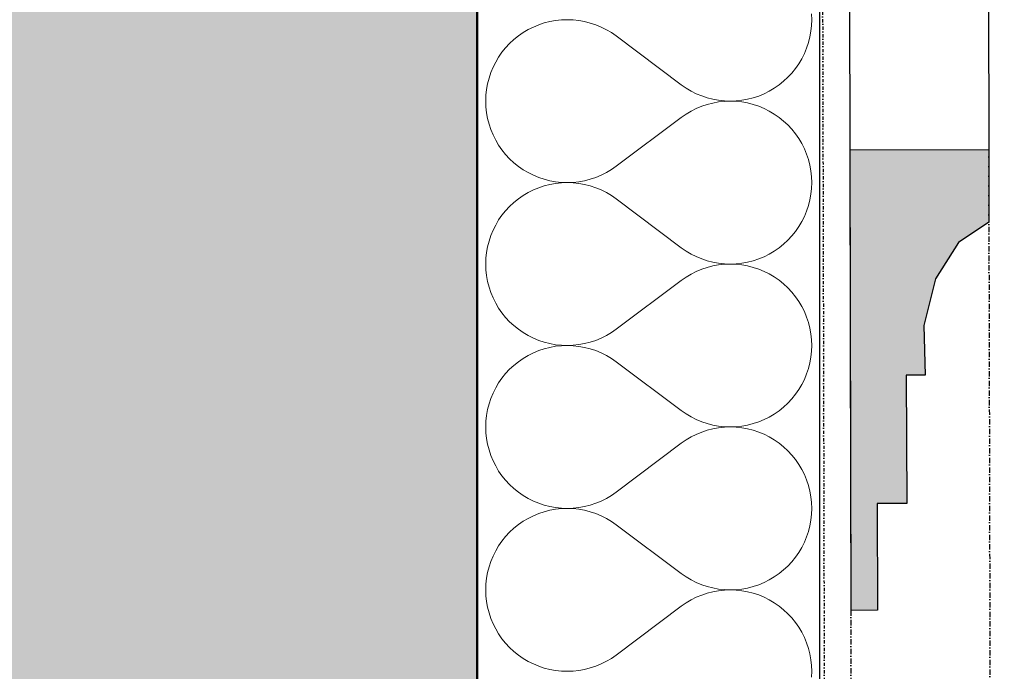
# Model space of a CAD drawing. Header units: millimetres. Extents: x -24674 to 2959, y -2716 to 20653.
# Tile 120 of 161: x -536 to -76, y 7086 to 7390. Entities that reach past the tile are written whole.
import ezdxf

# ---------------------------------------------------------------- set-up
doc = ezdxf.new("R2010")
doc.units = ezdxf.units.MM
doc.header["$MEASUREMENT"] = 0
for name, pattern in [('Wipeout_Contour', [1000, 0, -1000]), ('Čerchovaná M', [4.5, 2.5, -0.85, 0.3, -0.85]), ('Čerchovaná S', [3.5, 1.5, -0.85, 0.3, -0.85])]:
    doc.linetypes.add(name, pattern=pattern)
for name, color, linetype in [('9._POHLED ZÁPADNÍ_1_Nové_Konstrukce - krov', 7, 'Continuous'), ('9._POHLED ZÁPADNÍ_1_Nové_Konstrukce - nosné', 7, 'Continuous'), ('9._POHLED ZÁPADNÍ_1_Nové_Výplně - Povrchové', 7, 'Continuous'), ('9._POHLED ZÁPADNÍ_1_Nové_Výplně – Řezové', 7, 'Continuous'), ('9._POHLED ZÁPADNÍ_1_VÝTAH VAR 1', 7, 'Continuous')]:
    doc.layers.add(name, color=color, linetype=linetype)

# ---------------------------------------------------------------- blocks, each defined once
blk = doc.blocks.new('*X22', base_point=(-27719.5, -6043.99))
at = {"layer": '9._POHLED ZÁPADNÍ_1_Nové_Výplně – Řezové', "color": 21, "linetype": 'Continuous', "lineweight": 20, "true_color": 0xffaaaa}
for p, q in [((-256.93, 7382.86), (-226.46, 7360)), ((-256.93, 7321.9), (-226.46, 7344.76)), ((-256.93, 7306.67), (-226.46, 7283.81)), ((-256.93, 7245.71), (-226.46, 7268.57)), ((-256.93, 7230.48), (-226.46, 7207.62)), ((-256.93, 7169.52), (-226.46, 7192.38)), ((-256.93, 7154.29), (-226.46, 7131.43)), ((-256.93, 7093.33), (-226.46, 7116.19))]:
    blk.add_line(p, q, dxfattribs=at)
for centre, start, end in [((-203.6, 7390.48), 0, 126.8699), ((-279.79, 7352.38), 53.1301, 306.8699), ((-203.6, 7390.48), 233.1301, 0), ((-203.6, 7314.29), 0, 126.8699), ((-279.79, 7276.19), 53.1301, 306.8699), ((-203.6, 7314.29), 233.1301, 0), ((-203.6, 7238.1), 0, 126.8699), ((-279.79, 7200), 53.1301, 306.8699), ((-203.6, 7238.1), 233.1301, 0), ((-203.6, 7161.9), 0, 126.8699), ((-279.79, 7123.81), 53.1301, 306.8699), ((-203.6, 7161.9), 233.1301, 0), ((-203.6, 7085.71), 0, 126.8699), ((-203.6, 7085.71), 233.1301, 0)]:
    blk.add_arc(centre, 38.1, start, end, dxfattribs=at)
blk = doc.blocks.new('*X23', base_point=(-27719.5, -6043.99))
at = {"layer": '9._POHLED ZÁPADNÍ_1_Nové_Výplně – Řezové', "color": 21, "linetype": 'Continuous', "lineweight": 20, "true_color": 0xffaaaa}
for p, q in [((-279.76, 7390.48), (-282.48, 7390.38)), ((-277.05, 7390.38), (-279.76, 7390.48)), ((-165.5, 7390.48), (-165.6, 7393.19)), ((-165.6, 7387.76), (-165.5, 7390.48)), ((-295.6, 7387.04), (-298.03, 7385.82)), ((-293.08, 7388.08), (-295.6, 7387.04)), ((-290.5, 7388.94), (-293.08, 7388.08)), ((-287.87, 7389.61), (-290.5, 7388.94)), ((-285.19, 7390.09), (-287.87, 7389.61)), ((-282.48, 7390.38), (-285.19, 7390.09)), ((-274.34, 7390.08), (-277.05, 7390.38)), ((-271.66, 7389.6), (-274.34, 7390.08)), ((-269.03, 7388.92), (-271.66, 7389.6)), ((-266.45, 7388.06), (-269.03, 7388.92)), ((-263.93, 7387.02), (-266.45, 7388.06)), ((-261.5, 7385.8), (-263.93, 7387.02)), ((-165.89, 7385.05), (-165.6, 7387.76)), ((-302.61, 7382.89), (-304.73, 7381.18)), ((-300.37, 7384.44), (-302.61, 7382.89)), ((-298.03, 7385.82), (-300.37, 7384.44)), ((-259.16, 7384.41), (-261.5, 7385.8)), ((-256.93, 7382.86), (-259.16, 7384.41)), ((-256.93, 7382.86), (-226.46, 7360)), ((-167.05, 7379.74), (-166.37, 7382.38)), ((-166.37, 7382.38), (-165.89, 7385.05)), ((-308.57, 7377.34), (-310.28, 7375.22)), ((-306.72, 7379.33), (-308.57, 7377.34)), ((-304.73, 7381.18), (-306.72, 7379.33)), ((-168.95, 7374.64), (-167.91, 7377.16)), ((-167.91, 7377.16), (-167.05, 7379.74)), ((-311.83, 7372.98), (-313.22, 7370.64)), ((-310.28, 7375.22), (-311.83, 7372.98)), ((-171.56, 7369.87), (-170.17, 7372.21)), ((-170.17, 7372.21), (-168.95, 7374.64)), ((-314.44, 7368.21), (-315.48, 7365.7)), ((-313.22, 7370.64), (-314.44, 7368.21)), ((-174.81, 7365.52), (-173.11, 7367.64)), ((-173.11, 7367.64), (-171.56, 7369.87)), ((-316.34, 7363.12), (-317.01, 7360.48)), ((-315.48, 7365.7), (-316.34, 7363.12)), ((-178.66, 7361.68), (-176.67, 7363.53)), ((-176.67, 7363.53), (-174.81, 7365.52)), ((-317.01, 7360.48), (-317.5, 7357.8)), ((-226.46, 7360), (-224.22, 7358.45)), ((-224.22, 7358.45), (-221.88, 7357.06)), ((-185.36, 7357.03), (-183.02, 7358.42)), ((-183.02, 7358.42), (-180.78, 7359.97)), ((-180.78, 7359.97), (-178.66, 7361.68)), ((-317.79, 7355.1), (-317.88, 7352.38)), ((-317.5, 7357.8), (-317.79, 7355.1)), ((-221.88, 7357.06), (-219.45, 7355.84)), ((-219.45, 7355.84), (-216.94, 7354.79)), ((-216.94, 7354.79), (-214.36, 7353.93)), ((-214.36, 7353.93), (-211.72, 7353.26)), ((-195.52, 7353.25), (-192.88, 7353.92)), ((-192.88, 7353.92), (-190.3, 7354.78)), ((-190.3, 7354.78), (-187.79, 7355.82)), ((-187.79, 7355.82), (-185.36, 7357.03)), ((-317.88, 7352.38), (-317.79, 7349.66)), ((-317.79, 7349.66), (-317.5, 7346.96)), ((-216.94, 7349.97), (-219.45, 7348.93)), ((-214.36, 7350.83), (-216.94, 7349.97)), ((-211.72, 7351.5), (-214.36, 7350.83)), ((-211.72, 7353.26), (-209.05, 7352.77)), ((-209.05, 7351.99), (-211.72, 7351.5)), ((-209.05, 7352.77), (-206.34, 7352.48)), ((-206.34, 7352.28), (-209.05, 7351.99)), ((-206.34, 7352.48), (-203.62, 7352.38)), ((-203.62, 7352.38), (-206.34, 7352.28)), ((-203.62, 7352.38), (-200.9, 7352.48)), ((-200.9, 7352.29), (-203.62, 7352.38)), ((-200.9, 7352.48), (-198.2, 7352.77)), ((-198.2, 7352), (-200.9, 7352.29)), ((-198.2, 7352.77), (-195.52, 7353.25)), ((-195.52, 7351.51), (-198.2, 7352)), ((-192.88, 7350.84), (-195.52, 7351.51)), ((-190.3, 7349.99), (-192.88, 7350.84)), ((-187.79, 7348.95), (-190.3, 7349.99)), ((-317.5, 7346.96), (-317.01, 7344.28)), ((-256.93, 7321.9), (-226.46, 7344.76)), ((-224.22, 7346.32), (-226.46, 7344.76)), ((-221.88, 7347.71), (-224.22, 7346.32)), ((-219.45, 7348.93), (-221.88, 7347.71)), ((-185.36, 7347.73), (-187.79, 7348.95)), ((-183.02, 7346.34), (-185.36, 7347.73)), ((-180.78, 7344.79), (-183.02, 7346.34)), ((-178.66, 7343.08), (-180.78, 7344.79)), ((-317.01, 7344.28), (-316.34, 7341.64)), ((-316.34, 7341.64), (-315.48, 7339.06)), ((-176.67, 7341.23), (-178.66, 7343.08)), ((-174.81, 7339.24), (-176.67, 7341.23)), ((-315.48, 7339.06), (-314.44, 7336.55)), ((-314.44, 7336.55), (-313.22, 7334.12)), ((-173.11, 7337.12), (-174.81, 7339.24)), ((-171.56, 7334.89), (-173.11, 7337.12)), ((-313.22, 7334.12), (-311.83, 7331.78)), ((-311.83, 7331.78), (-310.28, 7329.54)), ((-170.17, 7332.55), (-171.56, 7334.89)), ((-168.95, 7330.12), (-170.17, 7332.55)), ((-310.28, 7329.54), (-308.57, 7327.43)), ((-308.57, 7327.43), (-306.72, 7325.43)), ((-167.91, 7327.6), (-168.95, 7330.12)), ((-167.05, 7325.02), (-167.91, 7327.6)), ((-306.72, 7325.43), (-304.73, 7323.58)), ((-304.73, 7323.58), (-302.61, 7321.88)), ((-302.61, 7321.88), (-300.37, 7320.32)), ((-259.16, 7320.35), (-256.93, 7321.9)), ((-166.37, 7322.39), (-167.05, 7325.02)), ((-165.89, 7319.71), (-166.37, 7322.39)), ((-300.37, 7320.32), (-298.03, 7318.94)), ((-298.03, 7318.94), (-295.6, 7317.72)), ((-295.6, 7317.72), (-293.08, 7316.68)), ((-266.45, 7316.7), (-263.93, 7317.74)), ((-263.93, 7317.74), (-261.5, 7318.96)), ((-261.5, 7318.96), (-259.16, 7320.35)), ((-165.6, 7317), (-165.89, 7319.71)), ((-165.5, 7314.29), (-165.6, 7317)), ((-293.08, 7316.68), (-290.5, 7315.82)), ((-290.5, 7312.75), (-293.08, 7311.89)), ((-290.5, 7315.82), (-287.87, 7315.15)), ((-287.87, 7313.42), (-290.5, 7312.75)), ((-287.87, 7315.15), (-285.19, 7314.67)), ((-285.19, 7313.9), (-287.87, 7313.42)), ((-285.19, 7314.67), (-282.48, 7314.38)), ((-282.48, 7314.19), (-285.19, 7313.9)), ((-282.48, 7314.38), (-279.76, 7314.29)), ((-279.76, 7314.29), (-282.48, 7314.19)), ((-279.76, 7314.29), (-277.05, 7314.38)), ((-277.05, 7314.19), (-279.76, 7314.29)), ((-277.05, 7314.38), (-274.34, 7314.68)), ((-274.34, 7313.89), (-277.05, 7314.19)), ((-274.34, 7314.68), (-271.66, 7315.16)), ((-271.66, 7313.41), (-274.34, 7313.89)), ((-271.66, 7315.16), (-269.03, 7315.84)), ((-269.03, 7312.73), (-271.66, 7313.41)), ((-269.03, 7315.84), (-266.45, 7316.7)), ((-266.45, 7311.87), (-269.03, 7312.73)), ((-165.6, 7311.57), (-165.5, 7314.29)), ((-300.37, 7308.25), (-302.61, 7306.7)), ((-298.03, 7309.63), (-300.37, 7308.25)), ((-295.6, 7310.85), (-298.03, 7309.63)), ((-293.08, 7311.89), (-295.6, 7310.85)), ((-263.93, 7310.83), (-266.45, 7311.87)), ((-261.5, 7309.61), (-263.93, 7310.83)), ((-259.16, 7308.22), (-261.5, 7309.61)), ((-256.93, 7306.67), (-259.16, 7308.22)), ((-166.37, 7306.18), (-165.89, 7308.86)), ((-165.89, 7308.86), (-165.6, 7311.57)), ((-306.72, 7303.14), (-308.57, 7301.15)), ((-304.73, 7304.99), (-306.72, 7303.14)), ((-302.61, 7306.7), (-304.73, 7304.99)), ((-256.93, 7306.67), (-226.46, 7283.81)), ((-167.91, 7300.97), (-167.05, 7303.55)), ((-167.05, 7303.55), (-166.37, 7306.18)), ((-310.28, 7299.03), (-311.83, 7296.79)), ((-308.57, 7301.15), (-310.28, 7299.03)), ((-170.17, 7296.02), (-168.95, 7298.45)), ((-168.95, 7298.45), (-167.91, 7300.97)), ((-313.22, 7294.45), (-314.44, 7292.02)), ((-311.83, 7296.79), (-313.22, 7294.45)), ((-171.56, 7293.68), (-170.17, 7296.02)), ((-315.48, 7289.51), (-316.34, 7286.93)), ((-314.44, 7292.02), (-315.48, 7289.51)), ((-176.67, 7287.34), (-174.81, 7289.33)), ((-174.81, 7289.33), (-173.11, 7291.45)), ((-173.11, 7291.45), (-171.56, 7293.68)), ((-316.34, 7286.93), (-317.01, 7284.29)), ((-180.78, 7283.78), (-178.66, 7285.49)), ((-178.66, 7285.49), (-176.67, 7287.34)), ((-317.5, 7281.61), (-317.79, 7278.91)), ((-317.01, 7284.29), (-317.5, 7281.61)), ((-226.46, 7283.81), (-224.22, 7282.26)), ((-224.22, 7282.26), (-221.88, 7280.87)), ((-221.88, 7280.87), (-219.45, 7279.65)), ((-187.79, 7279.63), (-185.36, 7280.84)), ((-185.36, 7280.84), (-183.02, 7282.23)), ((-183.02, 7282.23), (-180.78, 7283.78)), ((-317.79, 7278.91), (-317.88, 7276.19)), ((-317.88, 7276.19), (-317.79, 7273.47)), ((-219.45, 7279.65), (-216.94, 7278.6)), ((-216.94, 7278.6), (-214.36, 7277.74)), ((-214.36, 7277.74), (-211.72, 7277.07)), ((-211.72, 7277.07), (-209.05, 7276.58)), ((-209.05, 7275.8), (-211.72, 7275.31)), ((-209.05, 7276.58), (-206.34, 7276.29)), ((-206.34, 7276.09), (-209.05, 7275.8)), ((-206.34, 7276.29), (-203.62, 7276.19)), ((-203.62, 7276.19), (-206.34, 7276.09)), ((-203.62, 7276.19), (-200.9, 7276.29)), ((-200.9, 7276.1), (-203.62, 7276.19)), ((-200.9, 7276.29), (-198.2, 7276.58)), ((-198.2, 7275.81), (-200.9, 7276.1)), ((-198.2, 7276.58), (-195.52, 7277.06)), ((-195.52, 7275.32), (-198.2, 7275.81)), ((-195.52, 7277.06), (-192.88, 7277.73)), ((-192.88, 7277.73), (-190.3, 7278.59)), ((-190.3, 7278.59), (-187.79, 7279.63)), ((-317.79, 7273.47), (-317.5, 7270.77)), ((-221.88, 7271.52), (-224.22, 7270.12)), ((-219.45, 7272.73), (-221.88, 7271.52)), ((-216.94, 7273.78), (-219.45, 7272.73)), ((-214.36, 7274.64), (-216.94, 7273.78)), ((-211.72, 7275.31), (-214.36, 7274.64)), ((-192.88, 7274.65), (-195.52, 7275.32)), ((-190.3, 7273.8), (-192.88, 7274.65)), ((-187.79, 7272.76), (-190.3, 7273.8)), ((-185.36, 7271.54), (-187.79, 7272.76)), ((-183.02, 7270.15), (-185.36, 7271.54)), ((-317.5, 7270.77), (-317.01, 7268.09)), ((-317.01, 7268.09), (-316.34, 7265.45)), ((-256.93, 7245.71), (-226.46, 7268.57)), ((-224.22, 7270.12), (-226.46, 7268.57)), ((-180.78, 7268.6), (-183.02, 7270.15)), ((-178.66, 7266.89), (-180.78, 7268.6)), ((-176.67, 7265.04), (-178.66, 7266.89)), ((-316.34, 7265.45), (-315.48, 7262.87)), ((-315.48, 7262.87), (-314.44, 7260.36)), ((-174.81, 7263.05), (-176.67, 7265.04)), ((-173.11, 7260.93), (-174.81, 7263.05)), ((-314.44, 7260.36), (-313.22, 7257.93)), ((-313.22, 7257.93), (-311.83, 7255.59)), ((-171.56, 7258.7), (-173.11, 7260.93)), ((-170.17, 7256.36), (-171.56, 7258.7)), ((-311.83, 7255.59), (-310.28, 7253.35)), ((-310.28, 7253.35), (-308.57, 7251.24)), ((-168.95, 7253.93), (-170.17, 7256.36)), ((-167.91, 7251.41), (-168.95, 7253.93)), ((-308.57, 7251.24), (-306.72, 7249.24)), ((-306.72, 7249.24), (-304.73, 7247.39)), ((-167.05, 7248.83), (-167.91, 7251.41)), ((-166.37, 7246.2), (-167.05, 7248.83)), ((-304.73, 7247.39), (-302.61, 7245.69)), ((-302.61, 7245.69), (-300.37, 7244.13)), ((-300.37, 7244.13), (-298.03, 7242.75)), ((-261.5, 7242.77), (-259.16, 7244.16)), ((-259.16, 7244.16), (-256.93, 7245.71)), ((-165.89, 7243.52), (-166.37, 7246.2)), ((-165.6, 7240.81), (-165.89, 7243.52)), ((-298.03, 7242.75), (-295.6, 7241.53)), ((-295.6, 7241.53), (-293.08, 7240.49)), ((-293.08, 7240.49), (-290.5, 7239.63)), ((-290.5, 7239.63), (-287.87, 7238.96)), ((-287.87, 7238.96), (-285.19, 7238.48)), ((-274.34, 7238.49), (-271.66, 7238.97)), ((-271.66, 7238.97), (-269.03, 7239.65)), ((-269.03, 7239.65), (-266.45, 7240.51)), ((-266.45, 7240.51), (-263.93, 7241.55)), ((-263.93, 7241.55), (-261.5, 7242.77)), ((-165.5, 7238.1), (-165.6, 7240.81)), ((-295.6, 7234.66), (-298.03, 7233.44)), ((-293.08, 7235.7), (-295.6, 7234.66)), ((-290.5, 7236.56), (-293.08, 7235.7)), ((-287.87, 7237.23), (-290.5, 7236.56)), ((-285.19, 7237.71), (-287.87, 7237.23)), ((-285.19, 7238.48), (-282.48, 7238.19)), ((-282.48, 7238), (-285.19, 7237.71)), ((-282.48, 7238.19), (-279.76, 7238.1)), ((-279.76, 7238.1), (-282.48, 7238)), ((-279.76, 7238.1), (-277.05, 7238.19)), ((-277.05, 7238), (-279.76, 7238.1)), ((-277.05, 7238.19), (-274.34, 7238.49)), ((-274.34, 7237.7), (-277.05, 7238)), ((-271.66, 7237.22), (-274.34, 7237.7)), ((-269.03, 7236.54), (-271.66, 7237.22)), ((-266.45, 7235.68), (-269.03, 7236.54)), ((-263.93, 7234.64), (-266.45, 7235.68)), ((-261.5, 7233.42), (-263.93, 7234.64)), ((-165.89, 7232.67), (-165.6, 7235.38)), ((-165.6, 7235.38), (-165.5, 7238.1)), ((-302.61, 7230.51), (-304.73, 7228.8)), ((-300.37, 7232.06), (-302.61, 7230.51)), ((-298.03, 7233.44), (-300.37, 7232.06)), ((-259.16, 7232.03), (-261.5, 7233.42)), ((-256.93, 7230.48), (-259.16, 7232.03)), ((-256.93, 7230.48), (-226.46, 7207.62)), ((-167.05, 7227.36), (-166.37, 7229.99)), ((-166.37, 7229.99), (-165.89, 7232.67)), ((-308.57, 7224.96), (-310.28, 7222.84)), ((-306.72, 7226.95), (-308.57, 7224.96)), ((-304.73, 7228.8), (-306.72, 7226.95)), ((-168.95, 7222.26), (-167.91, 7224.78)), ((-167.91, 7224.78), (-167.05, 7227.36)), ((-311.83, 7220.6), (-313.22, 7218.26)), ((-310.28, 7222.84), (-311.83, 7220.6)), ((-170.17, 7219.83), (-168.95, 7222.26)), ((-314.44, 7215.83), (-315.48, 7213.32)), ((-313.22, 7218.26), (-314.44, 7215.83)), ((-173.11, 7215.26), (-171.56, 7217.49)), ((-171.56, 7217.49), (-170.17, 7219.83)), ((-315.48, 7213.32), (-316.34, 7210.74)), ((-178.66, 7209.3), (-176.67, 7211.15)), ((-176.67, 7211.15), (-174.81, 7213.14)), ((-174.81, 7213.14), (-173.11, 7215.26)), ((-317.01, 7208.1), (-317.5, 7205.42)), ((-316.34, 7210.74), (-317.01, 7208.1)), ((-226.46, 7207.62), (-224.22, 7206.07)), ((-183.02, 7206.04), (-180.78, 7207.59)), ((-180.78, 7207.59), (-178.66, 7209.3)), ((-317.79, 7202.72), (-317.88, 7200)), ((-317.5, 7205.42), (-317.79, 7202.72)), ((-224.22, 7206.07), (-221.88, 7204.68)), ((-221.88, 7204.68), (-219.45, 7203.46)), ((-219.45, 7203.46), (-216.94, 7202.41)), ((-216.94, 7202.41), (-214.36, 7201.55)), ((-192.88, 7201.54), (-190.3, 7202.4)), ((-190.3, 7202.4), (-187.79, 7203.44)), ((-187.79, 7203.44), (-185.36, 7204.65)), ((-185.36, 7204.65), (-183.02, 7206.04)), ((-317.88, 7200), (-317.79, 7197.28)), ((-317.79, 7197.28), (-317.5, 7194.58)), ((-216.94, 7197.59), (-219.45, 7196.54)), ((-214.36, 7198.45), (-216.94, 7197.59)), ((-214.36, 7201.55), (-211.72, 7200.88)), ((-211.72, 7199.12), (-214.36, 7198.45)), ((-211.72, 7200.88), (-209.05, 7200.39)), ((-209.05, 7199.61), (-211.72, 7199.12)), ((-209.05, 7200.39), (-206.34, 7200.1)), ((-206.34, 7199.9), (-209.05, 7199.61)), ((-206.34, 7200.1), (-203.62, 7200)), ((-203.62, 7200), (-206.34, 7199.9)), ((-203.62, 7200), (-200.9, 7200.1)), ((-200.9, 7199.9), (-203.62, 7200)), ((-200.9, 7200.1), (-198.2, 7200.38)), ((-198.2, 7199.62), (-200.9, 7199.9)), ((-198.2, 7200.38), (-195.52, 7200.87)), ((-195.52, 7199.13), (-198.2, 7199.62)), ((-195.52, 7200.87), (-192.88, 7201.54)), ((-192.88, 7198.46), (-195.52, 7199.13)), ((-190.3, 7197.6), (-192.88, 7198.46)), ((-187.79, 7196.56), (-190.3, 7197.6)), ((-317.5, 7194.58), (-317.01, 7191.9)), ((-224.22, 7193.93), (-226.46, 7192.38)), ((-221.88, 7195.32), (-224.22, 7193.93)), ((-219.45, 7196.54), (-221.88, 7195.32)), ((-185.36, 7195.35), (-187.79, 7196.56)), ((-183.02, 7193.96), (-185.36, 7195.35)), ((-180.78, 7192.41), (-183.02, 7193.96)), ((-317.01, 7191.9), (-316.34, 7189.26)), ((-316.34, 7189.26), (-315.48, 7186.68)), ((-256.93, 7169.52), (-226.46, 7192.38)), ((-178.66, 7190.7), (-180.78, 7192.41)), ((-176.67, 7188.85), (-178.66, 7190.7)), ((-174.81, 7186.86), (-176.67, 7188.85)), ((-315.48, 7186.68), (-314.44, 7184.17)), ((-314.44, 7184.17), (-313.22, 7181.74)), ((-173.11, 7184.74), (-174.81, 7186.86)), ((-171.56, 7182.51), (-173.11, 7184.74)), ((-313.22, 7181.74), (-311.83, 7179.4)), ((-311.83, 7179.4), (-310.28, 7177.16)), ((-170.17, 7180.17), (-171.56, 7182.51)), ((-168.95, 7177.74), (-170.17, 7180.17)), ((-310.28, 7177.16), (-308.57, 7175.04)), ((-308.57, 7175.04), (-306.72, 7173.05)), ((-167.91, 7175.22), (-168.95, 7177.74)), ((-167.05, 7172.64), (-167.91, 7175.22)), ((-306.72, 7173.05), (-304.73, 7171.2)), ((-304.73, 7171.2), (-302.61, 7169.49)), ((-166.37, 7170.01), (-167.05, 7172.64)), ((-165.89, 7167.33), (-166.37, 7170.01)), ((-302.61, 7169.49), (-300.37, 7167.94)), ((-300.37, 7167.94), (-298.03, 7166.56)), ((-298.03, 7166.56), (-295.6, 7165.34)), ((-295.6, 7165.34), (-293.08, 7164.3)), ((-266.45, 7164.32), (-263.93, 7165.36)), ((-263.93, 7165.36), (-261.5, 7166.58)), ((-261.5, 7166.58), (-259.16, 7167.97)), ((-259.16, 7167.97), (-256.93, 7169.52)), ((-165.6, 7164.62), (-165.89, 7167.33)), ((-293.08, 7164.3), (-290.5, 7163.44)), ((-290.5, 7160.37), (-293.08, 7159.51)), ((-290.5, 7163.44), (-287.87, 7162.77)), ((-287.87, 7161.04), (-290.5, 7160.37)), ((-287.87, 7162.77), (-285.19, 7162.29)), ((-285.19, 7161.52), (-287.87, 7161.04)), ((-285.19, 7162.29), (-282.48, 7162)), ((-282.48, 7161.81), (-285.19, 7161.52)), ((-282.48, 7162), (-279.76, 7161.9)), ((-279.76, 7161.9), (-282.48, 7161.81)), ((-279.76, 7161.9), (-277.05, 7162)), ((-277.05, 7161.81), (-279.76, 7161.9)), ((-277.05, 7162), (-274.34, 7162.3)), ((-274.34, 7161.51), (-277.05, 7161.81)), ((-274.34, 7162.3), (-271.66, 7162.78)), ((-271.66, 7161.03), (-274.34, 7161.51)), ((-271.66, 7162.78), (-269.03, 7163.46)), ((-269.03, 7160.35), (-271.66, 7161.03)), ((-269.03, 7163.46), (-266.45, 7164.32)), ((-266.45, 7159.49), (-269.03, 7160.35)), ((-165.5, 7161.9), (-165.6, 7164.62)), ((-165.6, 7159.19), (-165.5, 7161.9)), ((-300.37, 7155.87), (-302.61, 7154.31)), ((-298.03, 7157.25), (-300.37, 7155.87)), ((-295.6, 7158.47), (-298.03, 7157.25)), ((-293.08, 7159.51), (-295.6, 7158.47)), ((-263.93, 7158.45), (-266.45, 7159.49)), ((-261.5, 7157.23), (-263.93, 7158.45)), ((-259.16, 7155.84), (-261.5, 7157.23)), ((-256.93, 7154.29), (-259.16, 7155.84)), ((-166.37, 7153.8), (-165.89, 7156.48)), ((-165.89, 7156.48), (-165.6, 7159.19)), ((-304.73, 7152.61), (-306.72, 7150.76)), ((-302.61, 7154.31), (-304.73, 7152.61)), ((-256.93, 7154.29), (-226.46, 7131.43)), ((-167.91, 7148.59), (-167.05, 7151.17)), ((-167.05, 7151.17), (-166.37, 7153.8)), ((-310.28, 7146.65), (-311.83, 7144.41)), ((-308.57, 7148.76), (-310.28, 7146.65)), ((-306.72, 7150.76), (-308.57, 7148.76)), ((-168.95, 7146.07), (-167.91, 7148.59)), ((-313.22, 7142.07), (-314.44, 7139.64)), ((-311.83, 7144.41), (-313.22, 7142.07)), ((-171.56, 7141.3), (-170.17, 7143.64)), ((-170.17, 7143.64), (-168.95, 7146.07)), ((-314.44, 7139.64), (-315.48, 7137.13)), ((-174.81, 7136.95), (-173.11, 7139.07)), ((-173.11, 7139.07), (-171.56, 7141.3)), ((-316.34, 7134.55), (-317.01, 7131.91)), ((-315.48, 7137.13), (-316.34, 7134.55)), ((-180.78, 7131.4), (-178.66, 7133.11)), ((-178.66, 7133.11), (-176.67, 7134.96)), ((-176.67, 7134.96), (-174.81, 7136.95)), ((-317.5, 7129.23), (-317.79, 7126.53)), ((-317.01, 7131.91), (-317.5, 7129.23)), ((-226.46, 7131.43), (-224.22, 7129.88)), ((-224.22, 7129.88), (-221.88, 7128.48)), ((-221.88, 7128.48), (-219.45, 7127.27)), ((-187.79, 7127.24), (-185.36, 7128.46)), ((-185.36, 7128.46), (-183.02, 7129.85)), ((-183.02, 7129.85), (-180.78, 7131.4)), ((-317.79, 7126.53), (-317.88, 7123.81)), ((-317.88, 7123.81), (-317.79, 7121.09)), ((-219.45, 7127.27), (-216.94, 7126.22)), ((-216.94, 7126.22), (-214.36, 7125.36)), ((-214.36, 7125.36), (-211.72, 7124.69)), ((-211.72, 7124.69), (-209.05, 7124.2)), ((-209.05, 7124.2), (-206.34, 7123.91)), ((-206.34, 7123.71), (-209.05, 7123.42)), ((-206.34, 7123.91), (-203.62, 7123.81)), ((-203.62, 7123.81), (-206.34, 7123.71)), ((-203.62, 7123.81), (-200.9, 7123.9)), ((-200.9, 7123.71), (-203.62, 7123.81)), ((-200.9, 7123.9), (-198.2, 7124.19)), ((-198.2, 7123.42), (-200.9, 7123.71)), ((-198.2, 7124.19), (-195.52, 7124.68)), ((-195.52, 7124.68), (-192.88, 7125.35)), ((-192.88, 7125.35), (-190.3, 7126.2)), ((-190.3, 7126.2), (-187.79, 7127.24)), ((-317.79, 7121.09), (-317.5, 7118.39)), ((-221.88, 7119.13), (-224.22, 7117.74)), ((-219.45, 7120.35), (-221.88, 7119.13)), ((-216.94, 7121.4), (-219.45, 7120.35)), ((-214.36, 7122.26), (-216.94, 7121.4)), ((-211.72, 7122.93), (-214.36, 7122.26)), ((-209.05, 7123.42), (-211.72, 7122.93)), ((-195.52, 7122.94), (-198.2, 7123.42)), ((-192.88, 7122.27), (-195.52, 7122.94)), ((-190.3, 7121.41), (-192.88, 7122.27)), ((-187.79, 7120.37), (-190.3, 7121.41)), ((-185.36, 7119.16), (-187.79, 7120.37)), ((-183.02, 7117.77), (-185.36, 7119.16)), ((-317.5, 7118.39), (-317.01, 7115.71)), ((-317.01, 7115.71), (-316.34, 7113.07)), ((-256.93, 7093.33), (-226.46, 7116.19)), ((-224.22, 7117.74), (-226.46, 7116.19)), ((-180.78, 7116.22), (-183.02, 7117.77)), ((-178.66, 7114.51), (-180.78, 7116.22)), ((-176.67, 7112.66), (-178.66, 7114.51)), ((-316.34, 7113.07), (-315.48, 7110.49)), ((-315.48, 7110.49), (-314.44, 7107.98)), ((-174.81, 7110.67), (-176.67, 7112.66)), ((-173.11, 7108.55), (-174.81, 7110.67)), ((-314.44, 7107.98), (-313.22, 7105.55)), ((-313.22, 7105.55), (-311.83, 7103.21)), ((-171.56, 7106.32), (-173.11, 7108.55)), ((-170.17, 7103.98), (-171.56, 7106.32)), ((-311.83, 7103.21), (-310.28, 7100.97)), ((-310.28, 7100.97), (-308.57, 7098.85)), ((-168.95, 7101.55), (-170.17, 7103.98)), ((-167.91, 7099.03), (-168.95, 7101.55)), ((-308.57, 7098.85), (-306.72, 7096.86)), ((-306.72, 7096.86), (-304.73, 7095.01)), ((-167.05, 7096.45), (-167.91, 7099.03)), ((-166.37, 7093.82), (-167.05, 7096.45)), ((-304.73, 7095.01), (-302.61, 7093.3)), ((-302.61, 7093.3), (-300.37, 7091.75)), ((-300.37, 7091.75), (-298.03, 7090.37)), ((-261.5, 7090.39), (-259.16, 7091.78)), ((-259.16, 7091.78), (-256.93, 7093.33)), ((-165.89, 7091.14), (-166.37, 7093.82)), ((-298.03, 7090.37), (-295.6, 7089.15)), ((-295.6, 7089.15), (-293.08, 7088.11)), ((-293.08, 7088.11), (-290.5, 7087.25)), ((-290.5, 7087.25), (-287.87, 7086.58)), ((-271.66, 7086.59), (-269.03, 7087.27)), ((-269.03, 7087.27), (-266.45, 7088.13)), ((-266.45, 7088.13), (-263.93, 7089.17)), ((-263.93, 7089.17), (-261.5, 7090.39)), ((-165.6, 7088.43), (-165.89, 7091.14)), ((-165.5, 7085.71), (-165.6, 7088.43)), ((-287.87, 7086.58), (-285.19, 7086.1)), ((-285.19, 7086.1), (-282.48, 7085.81)), ((-282.48, 7085.81), (-279.76, 7085.71)), ((-279.76, 7085.71), (-277.05, 7085.81)), ((-277.05, 7085.81), (-274.34, 7086.11)), ((-274.34, 7086.11), (-271.66, 7086.59)), ((-165.6, 7083), (-165.5, 7085.71))]:
    blk.add_line(p, q, dxfattribs=at)

msp = doc.modelspace()

# ---------------------------------------------------------------- hatches: boundary and pattern name
at = {"layer": '9._POHLED ZÁPADNÍ_1_Nové_Výplně – Řezové', "linetype": 'Continuous', "lineweight": 0, "true_color": 0xf2b2b2}
msp.add_hatch(color=9, dxfattribs=at).paths.add_polyline_path([(-147.24, 7114.22), (-134.75, 7114.25), (-134.87, 7164.14), (-121.06, 7164.25), (-121.35, 7224.15), (-112.52, 7224.17), (-113.07, 7247.44), (-107.61, 7269.23), (-96.99, 7286.21), (-82.81, 7295.81), (-82.8, 7329.61), (-147.76, 7329.45), (-147.54, 7240.23)])

# ---------------------------------------------------------------- linework, layer by layer
at = {"layer": '9._POHLED ZÁPADNÍ_1_Nové_Konstrukce - krov', "color": 1, "linetype": 'Continuous', "lineweight": 25}
for p, q in [((-149.11, 7898.24), (-147.24, 7114.22)), ((-84.15, 7898.39), (-82.8, 7329.61)), ((-82.8, 7329.61), (-147.76, 7329.45)), ((-82.8, 7329.61), (-82.81, 7295.81)), ((-112.52, 7224.17), (-121.35, 7224.15)), ((-121.35, 7224.15), (-121.06, 7164.25)), ((-121.06, 7164.25), (-134.87, 7164.14)), ((-134.87, 7164.14), (-134.75, 7114.25)), ((-134.75, 7114.25), (-147.24, 7114.22))]:
    msp.add_line(p, q, dxfattribs=at)
at = {"layer": '9._POHLED ZÁPADNÍ_1_Nové_Konstrukce - krov', "color": 1, "linetype": 'Čerchovaná M', "lineweight": 25}
for p, q in [((-82.8, 7329.61), (-75.51, 4256.99)), ((-147.24, 7114.22), (-140.46, 4256.84))]:
    msp.add_line(p, q, dxfattribs=at)
at = {"layer": '9._POHLED ZÁPADNÍ_1_Nové_Konstrukce - krov', "color": 1, "linetype": 'Continuous', "lineweight": 25, "flags": 128}
for points in [[(-147.76, 7329.45), (-147.54, 7240.23), (-147.24, 7114.22)], [(-82.81, 7295.81), (-96.99, 7286.21), (-107.61, 7269.23), (-113.07, 7247.44), (-112.52, 7224.17)]]:
    msp.add_lwpolyline(points, dxfattribs=at)

# ---------------------------------------------------------------- wipeouts: each hides what was drawn before it
at = {"color": 254, "linetype": 'Wipeout_Contour', "lineweight": 0, "ltscale": 36793.983046}
msp.add_wipeout([(-161.69, 351.47), (-161.69, 17956.84), (-321.69, 17969.56), (-321.69, 351.48)], dxfattribs=at).dxf.layer = '9._POHLED ZÁPADNÍ_1_Nové_Výplně - Povrchové'

# ---------------------------------------------------------------- next in the draw order: hatches: boundary and pattern name
at = {"layer": '9._POHLED ZÁPADNÍ_1_Nové_Výplně – Řezové', "linetype": 'Continuous', "lineweight": 0, "true_color": 0xf2b2b2}
msp.add_hatch(color=9, dxfattribs=at).paths.add_polyline_path([(-702.1, 7596.33), (-702.01, 4499.13), (-322.01, 4499.14), (-322.1, 7556.65)])

# ---------------------------------------------------------------- next in the draw order: linework, layer by layer
at = {"layer": '9._POHLED ZÁPADNÍ_1_Nové_Konstrukce - nosné', "color": 1, "linetype": 'Continuous', "lineweight": 25, "flags": 128}
for points in [[(-161.69, 351.47), (-161.69, 18117.35)], [(-161.69, 351.47), (-161.69, 18117.35)], [(-321.69, 17969.56), (-321.69, 351.48)], [(-321.69, 17969.56), (-321.69, 351.48)], [(-322.01, 4499.14), (-322.1, 7556.65)]]:
    msp.add_lwpolyline(points, dxfattribs=at)

# ---------------------------------------------------------------- next in the draw order: wipeouts: each hides what was drawn before it
at = {"color": 254, "linetype": 'Wipeout_Contour', "lineweight": 0, "ltscale": 44942.732142}
msp.add_wipeout([(-321.69, 17969.56), (-321.69, 4499.14), (-161.69, 4499.14), (-161.69, 17956.84)], dxfattribs=at).dxf.layer = '9._POHLED ZÁPADNÍ_1_Nové_Výplně – Řezové'

# ---------------------------------------------------------------- next in the draw order: block references
at = {"layer": '9._POHLED ZÁPADNÍ_1_VÝTAH VAR 1', "color": 9, "linetype": 'Continuous', "lineweight": 13}
msp.add_blockref('*X22', (-27719.5, -6043.99), dxfattribs=at)

# ---------------------------------------------------------------- next in the draw order: wipeouts: each hides what was drawn before it
at = {"color": 254, "linetype": 'Wipeout_Contour', "lineweight": 0, "ltscale": 25427.667381}
msp.add_wipeout([(-321.69, 4497.65), (-161.69, 4497.65), (-161.69, 8205.02), (-321.69, 8205.02)], dxfattribs=at).dxf.layer = '9._POHLED ZÁPADNÍ_1_Nové_Výplně – Řezové'

# ---------------------------------------------------------------- next in the draw order: linework, layer by layer
at = {"layer": '9._POHLED ZÁPADNÍ_1_Nové_Konstrukce - krov', "color": 1, "linetype": 'Čerchovaná S', "lineweight": 25}
msp.add_line((-161.61, 7898.21), (-152.96, 4256.81), dxfattribs=at)
at = {"layer": '9._POHLED ZÁPADNÍ_1_Nové_Konstrukce - nosné', "color": 1, "linetype": 'Continuous', "lineweight": 25, "flags": 128}
for points in [[(-321.69, 8205.02), (-321.69, 4497.65)], [(-161.69, 4497.65), (-161.69, 8205.02)]]:
    msp.add_lwpolyline(points, dxfattribs=at)

# ---------------------------------------------------------------- next in the draw order: block references
at = {"layer": '9._POHLED ZÁPADNÍ_1_VÝTAH VAR 1', "color": 9, "linetype": 'Continuous', "lineweight": 13}
msp.add_blockref('*X23', (-27719.5, -6043.99), dxfattribs=at)

doc.saveas('drawing.dxf')
